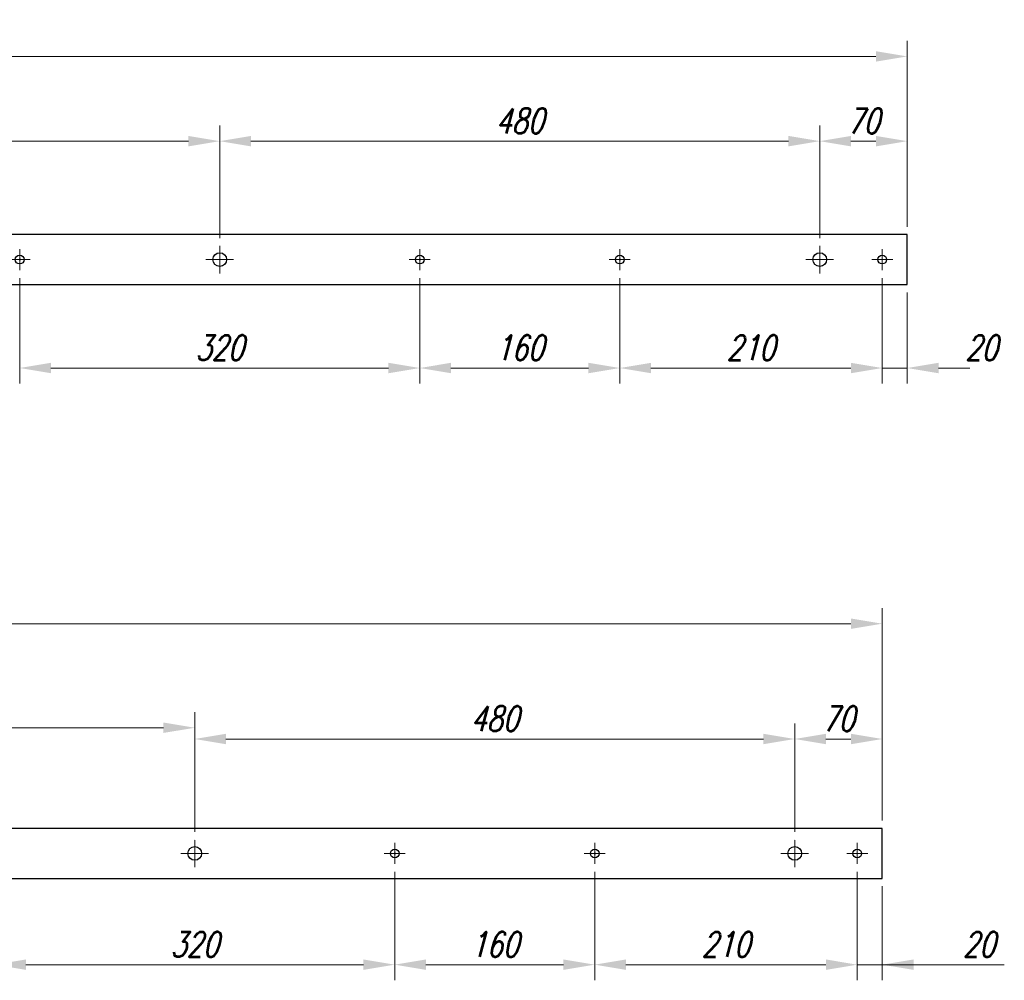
# Model space of a CAD drawing. Header units: millimetres. Extents: x -176817 to 571382, y -58489 to 156123.
# Tile 129 of 256: x -67637 to -66849, y 98834 to 99603. Entities that reach past the tile are written whole.
import ezdxf

# ---------------------------------------------------------------- set-up
doc = ezdxf.new("R2010")
doc.units = ezdxf.units.MM
doc.header["$LTSCALE"] = 0.2
for name, pattern in [('AM_ISO08W050', [18, 12, -1.5, 3, -1.5]), ('AM_ISO08W050x2', [9, 6, -0.75, 1.5, -0.75]), ('DASHDOT', [25.4, 12.7, -6.35, 0, -6.35])]:
    doc.linetypes.add(name, pattern=pattern)
doc.layers.get('Defpoints').update_dxf_attribs({"lineweight": 13})
for name, color, linetype, lineweight in [('-AAA Otw nowe 1', 64, 'DASHDOT', 18), ('-AAA Siatka', 20, 'Continuous', 40), ('-AAA Widok', 2, 'Continuous', 30), ('-AAA Wymiar', 1, 'Continuous', 18), ('AM_7', 4, 'AM_ISO08W050', 13)]:
    doc.layers.add(name, color=color, linetype=linetype, lineweight=lineweight)
doc.layers.get('-AAA Otw nowe 1').off()
doc.styles.add('WYMIARY', font='ROMANS.shx', dxfattribs={"width": 0.75, "oblique": 15})
doc.dimstyles.new('1 do 10', dxfattribs={"dimscale": 10, "dimtxt": 2, "dimasz": 2.5, "dimexe": 1.25, "dimexo": 0.625, "dimtad": 1, "dimdec": 1, "dimtxsty": 'WYMIARY', "dimcen": 2.5, "dimclrd": 256, "dimclre": 256, "dimclrt": 5, "dimadec": 0, "dimazin": 0, "dimtfac": 1, "dimtdec": 1, "dimtmove": 0, "dimatfit": 3, "dimfxl": 1.25, "dimlwd": -1, "dimlwe": -1, "dimarcsym": 0})

# ---------------------------------------------------------------- blocks, each defined once
blk = doc.blocks.new('PŁ D-9-2')
at = {"layer": '-AAA Siatka'}
for p in [(20, -60), (20, -270), (20, -430), (20, -750), (20, -910), (20, -1230), (20, -1390)]:
    blk.add_point(p, dxfattribs=at)
at = {"layer": '-AAA Widok'}
blk.add_lwpolyline([(0, -1620), (40, -1620), (40, 0), (0, 0)], close=True, dxfattribs=at)
for centre, radius in [((20, -60), 3.5), ((20, -110), 5.5), ((20, -270), 3.5), ((20, -430), 3.5), ((20, -590), 5.5), ((20, -750), 3.5), ((20, -910), 3.5), ((20, -1070), 5.5), ((20, -1230), 3.5), ((20, -1390), 3.5), ((20, -1550), 5.5), ((20, -1600), 3.5)]:
    blk.add_circle(centre, radius, dxfattribs=at)
at = {"layer": 'AM_7', "linetype": 'AM_ISO08W050x2'}
for p, q in [((20, -60), (20, -51.5)), ((20, -60), (11.5, -60)), ((20, -60), (28.5, -60)), ((20, -60), (20, -68.5)), ((20, -110), (20, -99)), ((20, -110), (9, -110)), ((20, -110), (31, -110)), ((20, -110), (20, -121)), ((20, -270), (20, -261.5)), ((20, -270), (11.5, -270)), ((20, -270), (28.5, -270)), ((20, -270), (20, -278.5)), ((20, -430), (20, -421.5)), ((20, -430), (11.5, -430)), ((20, -430), (28.5, -430)), ((20, -430), (20, -438.5)), ((20, -590), (20, -579)), ((20, -590), (9, -590)), ((20, -590), (31, -590)), ((20, -590), (20, -601)), ((20, -750), (20, -741.5)), ((20, -750), (11.5, -750)), ((20, -750), (28.5, -750)), ((20, -750), (20, -758.5)), ((20, -910), (20, -901.5)), ((20, -910), (11.5, -910)), ((20, -910), (28.5, -910)), ((20, -910), (20, -918.5)), ((20, -1070), (20, -1059)), ((20, -1070), (9, -1070)), ((20, -1070), (31, -1070)), ((20, -1070), (20, -1081)), ((20, -1230), (20, -1221.5)), ((20, -1230), (11.5, -1230)), ((20, -1230), (28.5, -1230)), ((20, -1230), (20, -1238.5)), ((20, -1390), (20, -1381.5)), ((20, -1390), (11.5, -1390)), ((20, -1390), (28.5, -1390)), ((20, -1390), (20, -1398.5)), ((20, -1550), (20, -1539)), ((20, -1550), (9, -1550)), ((20, -1550), (31, -1550)), ((20, -1550), (20, -1561)), ((20, -1600), (20, -1591.5)), ((20, -1600), (11.5, -1600)), ((20, -1600), (28.5, -1600)), ((20, -1600), (20, -1608.5))]:
    blk.add_line(p, q, dxfattribs=at)
blk = doc.blocks.new('PŁ D-9-1')
at = {"layer": '-AAA Siatka'}
for p in [(20, -40), (20, -250), (20, -410), (20, -730), (20, -890), (20, -1210), (20, -1370)]:
    blk.add_point(p, dxfattribs=at)
at = {"layer": '-AAA Widok'}
blk.add_lwpolyline([(0, -1600), (40, -1600), (40, 0), (0, 0)], close=True, dxfattribs=at)
for centre, radius in [((20, -40), 3.5), ((20, -90), 5.5), ((20, -250), 3.5), ((20, -410), 3.5), ((20, -570), 5.5), ((20, -730), 3.5), ((20, -890), 3.5), ((20, -1050), 5.5), ((20, -1210), 3.5), ((20, -1370), 3.5), ((20, -1530), 5.5), ((20, -1580), 3.5)]:
    blk.add_circle(centre, radius, dxfattribs=at)
at = {"layer": 'AM_7', "linetype": 'AM_ISO08W050x2'}
for p, q in [((20, -40), (20, -31.5)), ((20, -40), (11.5, -40)), ((20, -40), (28.5, -40)), ((20, -40), (20, -48.5)), ((20, -90), (20, -79)), ((20, -90), (9, -90)), ((20, -90), (31, -90)), ((20, -90), (20, -101)), ((20, -250), (20, -241.5)), ((20, -250), (11.5, -250)), ((20, -250), (28.5, -250)), ((20, -250), (20, -258.5)), ((20, -410), (20, -401.5)), ((20, -410), (11.5, -410)), ((20, -410), (28.5, -410)), ((20, -410), (20, -418.5)), ((20, -570), (20, -559)), ((20, -570), (9, -570)), ((20, -570), (31, -570)), ((20, -570), (20, -581)), ((20, -730), (20, -721.5)), ((20, -730), (11.5, -730)), ((20, -730), (28.5, -730)), ((20, -730), (20, -738.5)), ((20, -890), (20, -881.5)), ((20, -890), (11.5, -890)), ((20, -890), (28.5, -890)), ((20, -890), (20, -898.5)), ((20, -1050), (20, -1039)), ((20, -1050), (9, -1050)), ((20, -1050), (31, -1050)), ((20, -1050), (20, -1061)), ((20, -1210), (20, -1201.5)), ((20, -1210), (11.5, -1210)), ((20, -1210), (28.5, -1210)), ((20, -1210), (20, -1218.5)), ((20, -1370), (20, -1361.5)), ((20, -1370), (11.5, -1370)), ((20, -1370), (28.5, -1370)), ((20, -1370), (20, -1378.5)), ((20, -1530), (20, -1519)), ((20, -1530), (9, -1530)), ((20, -1530), (31, -1530)), ((20, -1530), (20, -1541)), ((20, -1580), (20, -1571.5)), ((20, -1580), (11.5, -1580)), ((20, -1580), (28.5, -1580)), ((20, -1580), (20, -1588.5))]:
    blk.add_line(p, q, dxfattribs=at)
blk = doc.blocks.new('*D522')
at = {"layer": '-AAA Wymiar', "transparency": 16777216}
for p, q in [((-67956.72, 99428.2), (-67956.72, 99518.19)), ((-67476.72, 99428.2), (-67476.72, 99518.19)), ((-67931.72, 99505.69), (-67501.72, 99505.69))]:
    blk.add_line(p, q, dxfattribs=at)
for points in [[(-67931.72, 99509.86), (-67931.72, 99501.52), (-67956.72, 99505.69)], [(-67501.72, 99509.86), (-67501.72, 99501.52), (-67476.72, 99505.69)]]:
    blk.add_solid(points, dxfattribs=at)
at = {"layer": 'Defpoints', "color": 0, "transparency": 16777216}
for p in [(-67476.72, 99505.69), (-67956.72, 99421.95), (-67476.72, 99421.95)]:
    blk.add_point(p, dxfattribs=at)
at = {"layer": '-AAA Wymiar', "color": 5, "transparency": 16777216, "insert": (-67716.72, 99521.94), "char_height": 20, "attachment_point": 5, "style": 'WYMIARY'}
blk.add_mtext('480', dxfattribs=at)
blk = doc.blocks.new('*D523')
at = {"layer": '-AAA Wymiar', "transparency": 16777216}
for p, q in [((-67476.72, 99428.2), (-67476.72, 99518.19)), ((-66996.72, 99428.2), (-66996.72, 99518.19)), ((-67451.72, 99505.69), (-67021.72, 99505.69))]:
    blk.add_line(p, q, dxfattribs=at)
for points in [[(-67451.72, 99509.86), (-67451.72, 99501.52), (-67476.72, 99505.69)], [(-67021.72, 99509.86), (-67021.72, 99501.52), (-66996.72, 99505.69)]]:
    blk.add_solid(points, dxfattribs=at)
at = {"layer": 'Defpoints', "color": 0, "transparency": 16777216}
for p in [(-66996.72, 99505.69), (-67476.72, 99421.95), (-66996.72, 99421.95)]:
    blk.add_point(p, dxfattribs=at)
at = {"layer": '-AAA Wymiar', "color": 5, "transparency": 16777216, "insert": (-67236.72, 99521.94), "char_height": 20, "attachment_point": 5, "style": 'WYMIARY'}
blk.add_mtext('480', dxfattribs=at)
blk = doc.blocks.new('*D524')
at = {"layer": '-AAA Wymiar', "transparency": 16777216}
for p, q in [((-66996.72, 99428.2), (-66996.72, 99518.19)), ((-66926.72, 99437.2), (-66926.72, 99518.19)), ((-66971.72, 99505.69), (-66951.72, 99505.69))]:
    blk.add_line(p, q, dxfattribs=at)
for points in [[(-66971.72, 99509.86), (-66971.72, 99501.52), (-66996.72, 99505.69)], [(-66951.72, 99509.86), (-66951.72, 99501.52), (-66926.72, 99505.69)]]:
    blk.add_solid(points, dxfattribs=at)
at = {"layer": 'Defpoints', "color": 0, "transparency": 16777216}
for p in [(-66926.72, 99505.69), (-66926.72, 99430.95), (-66996.72, 99421.95)]:
    blk.add_point(p, dxfattribs=at)
at = {"layer": '-AAA Wymiar', "color": 5, "transparency": 16777216, "insert": (-66961.72, 99521.94), "char_height": 20, "attachment_point": 5, "style": 'WYMIARY'}
blk.add_mtext('70', dxfattribs=at)
blk = doc.blocks.new('*D530')
at = {"layer": '-AAA Wymiar', "transparency": 16777216}
for p, q in [((-67636.72, 99396.2), (-67636.72, 99311.72)), ((-67316.72, 99396.2), (-67316.72, 99311.72)), ((-67611.72, 99324.22), (-67341.72, 99324.22))]:
    blk.add_line(p, q, dxfattribs=at)
for points in [[(-67611.72, 99328.39), (-67611.72, 99320.05), (-67636.72, 99324.22)], [(-67341.72, 99328.39), (-67341.72, 99320.05), (-67316.72, 99324.22)]]:
    blk.add_solid(points, dxfattribs=at)
at = {"layer": 'Defpoints', "color": 0, "transparency": 16777216}
for p in [(-67636.72, 99402.45), (-67316.72, 99402.45), (-67316.72, 99324.22)]:
    blk.add_point(p, dxfattribs=at)
at = {"layer": '-AAA Wymiar', "color": 5, "transparency": 16777216, "insert": (-67476.72, 99340.47), "char_height": 20, "attachment_point": 5, "style": 'WYMIARY'}
blk.add_mtext('320', dxfattribs=at)
blk = doc.blocks.new('*D531')
at = {"layer": '-AAA Wymiar', "transparency": 16777216}
for p, q in [((-67316.72, 99396.2), (-67316.72, 99311.72)), ((-67156.72, 99396.2), (-67156.72, 99311.72)), ((-67291.72, 99324.22), (-67181.72, 99324.22))]:
    blk.add_line(p, q, dxfattribs=at)
for points in [[(-67291.72, 99328.39), (-67291.72, 99320.05), (-67316.72, 99324.22)], [(-67181.72, 99328.39), (-67181.72, 99320.05), (-67156.72, 99324.22)]]:
    blk.add_solid(points, dxfattribs=at)
at = {"layer": 'Defpoints', "color": 0, "transparency": 16777216}
for p in [(-67316.72, 99402.45), (-67156.72, 99402.45), (-67156.72, 99324.22)]:
    blk.add_point(p, dxfattribs=at)
at = {"layer": '-AAA Wymiar', "color": 5, "transparency": 16777216, "insert": (-67236.72, 99340.47), "char_height": 20, "attachment_point": 5, "style": 'WYMIARY'}
blk.add_mtext('160', dxfattribs=at)
blk = doc.blocks.new('*D532')
at = {"layer": '-AAA Wymiar', "transparency": 16777216}
for p, q in [((-67156.72, 99396.2), (-67156.72, 99311.72)), ((-66946.72, 99396.2), (-66946.72, 99311.72)), ((-67131.72, 99324.22), (-66971.72, 99324.22))]:
    blk.add_line(p, q, dxfattribs=at)
for points in [[(-67131.72, 99328.39), (-67131.72, 99320.05), (-67156.72, 99324.22)], [(-66971.72, 99328.39), (-66971.72, 99320.05), (-66946.72, 99324.22)]]:
    blk.add_solid(points, dxfattribs=at)
at = {"layer": 'Defpoints', "color": 0, "transparency": 16777216}
for p in [(-67156.72, 99402.45), (-66946.72, 99402.45), (-66946.72, 99324.22)]:
    blk.add_point(p, dxfattribs=at)
at = {"layer": '-AAA Wymiar', "color": 5, "transparency": 16777216, "insert": (-67051.72, 99340.47), "char_height": 20, "attachment_point": 5, "style": 'WYMIARY'}
blk.add_mtext('210', dxfattribs=at)
blk = doc.blocks.new('*D533')
at = {"layer": '-AAA Wymiar', "transparency": 16777216}
for p, q in [((-66946.72, 99396.2), (-66946.72, 99311.72)), ((-66926.72, 99384.7), (-66926.72, 99311.72)), ((-66971.72, 99324.22), (-66996.72, 99324.22)), ((-66946.72, 99324.22), (-66926.72, 99324.22)), ((-66901.72, 99324.22), (-66876.72, 99324.22))]:
    blk.add_line(p, q, dxfattribs=at)
for points in [[(-66971.72, 99328.39), (-66971.72, 99320.05), (-66946.72, 99324.22)], [(-66901.72, 99328.39), (-66901.72, 99320.05), (-66926.72, 99324.22)]]:
    blk.add_solid(points, dxfattribs=at)
at = {"layer": 'Defpoints', "color": 0, "transparency": 16777216}
for p in [(-66946.72, 99402.45), (-66926.72, 99390.95), (-66926.72, 99324.22)]:
    blk.add_point(p, dxfattribs=at)
at = {"layer": '-AAA Wymiar', "color": 5, "transparency": 16777216, "insert": (-66867.33, 99340.47), "char_height": 20, "attachment_point": 5, "style": 'WYMIARY'}
blk.add_mtext('20', dxfattribs=at)
blk = doc.blocks.new('*D534')
at = {"layer": '-AAA Wymiar', "transparency": 16777216}
for p, q in [((-68546.72, 99437.2), (-68546.72, 99585.97)), ((-66926.72, 99437.2), (-66926.72, 99585.97)), ((-68521.72, 99573.47), (-66951.72, 99573.47))]:
    blk.add_line(p, q, dxfattribs=at)
for points in [[(-68521.72, 99577.64), (-68521.72, 99569.3), (-68546.72, 99573.47)], [(-66951.72, 99577.64), (-66951.72, 99569.3), (-66926.72, 99573.47)]]:
    blk.add_solid(points, dxfattribs=at)
at = {"layer": 'Defpoints', "color": 0, "transparency": 16777216}
for p in [(-66926.72, 99573.47), (-68546.72, 99430.95), (-66926.72, 99430.95)]:
    blk.add_point(p, dxfattribs=at)
at = {"layer": '-AAA Wymiar', "color": 5, "transparency": 16777216, "insert": (-67736.72, 99589.72), "char_height": 20, "attachment_point": 5, "style": 'WYMIARY'}
blk.add_mtext('1620', dxfattribs=at)
blk = doc.blocks.new('*D541')
at = {"layer": '-AAA Wymiar', "transparency": 16777216}
for p, q in [((-67976.72, 98962.2), (-67976.72, 99048.98)), ((-67496.72, 98953.2), (-67496.72, 99048.98)), ((-67951.72, 99036.48), (-67521.72, 99036.48))]:
    blk.add_line(p, q, dxfattribs=at)
for points in [[(-67951.72, 99040.65), (-67951.72, 99032.32), (-67976.72, 99036.48)], [(-67521.72, 99040.65), (-67521.72, 99032.32), (-67496.72, 99036.48)]]:
    blk.add_solid(points, dxfattribs=at)
at = {"layer": 'Defpoints', "color": 0, "transparency": 16777216}
for p in [(-67496.72, 99036.48), (-67976.72, 98955.95), (-67496.72, 98946.95)]:
    blk.add_point(p, dxfattribs=at)
at = {"layer": '-AAA Wymiar', "color": 5, "transparency": 16777216, "insert": (-67736.72, 99052.73), "char_height": 20, "attachment_point": 5, "style": 'WYMIARY'}
blk.add_mtext('480', dxfattribs=at)
blk = doc.blocks.new('*D542')
at = {"layer": '-AAA Wymiar', "transparency": 16777216}
for p, q in [((-67496.72, 98953.2), (-67496.72, 99039.98)), ((-67016.72, 98953.2), (-67016.72, 99039.98)), ((-67471.72, 99027.48), (-67041.72, 99027.48))]:
    blk.add_line(p, q, dxfattribs=at)
for points in [[(-67471.72, 99031.65), (-67471.72, 99023.32), (-67496.72, 99027.48)], [(-67041.72, 99031.65), (-67041.72, 99023.32), (-67016.72, 99027.48)]]:
    blk.add_solid(points, dxfattribs=at)
at = {"layer": 'Defpoints', "color": 0, "transparency": 16777216}
for p in [(-67016.72, 99027.48), (-67496.72, 98946.95), (-67016.72, 98946.95)]:
    blk.add_point(p, dxfattribs=at)
at = {"layer": '-AAA Wymiar', "color": 5, "transparency": 16777216, "insert": (-67256.72, 99043.73), "char_height": 20, "attachment_point": 5, "style": 'WYMIARY'}
blk.add_mtext('480', dxfattribs=at)
blk = doc.blocks.new('*D543')
at = {"layer": '-AAA Wymiar', "transparency": 16777216}
for p, q in [((-67016.72, 98953.2), (-67016.72, 99039.98)), ((-66946.72, 98962.2), (-66946.72, 99039.98)), ((-66991.72, 99027.48), (-66971.72, 99027.48))]:
    blk.add_line(p, q, dxfattribs=at)
for points in [[(-66991.72, 99031.65), (-66991.72, 99023.32), (-67016.72, 99027.48)], [(-66971.72, 99031.65), (-66971.72, 99023.32), (-66946.72, 99027.48)]]:
    blk.add_solid(points, dxfattribs=at)
at = {"layer": 'Defpoints', "color": 0, "transparency": 16777216}
for p in [(-66946.72, 99027.48), (-66946.72, 98955.95), (-67016.72, 98946.95)]:
    blk.add_point(p, dxfattribs=at)
at = {"layer": '-AAA Wymiar', "color": 5, "transparency": 16777216, "insert": (-66981.72, 99043.73), "char_height": 20, "attachment_point": 5, "style": 'WYMIARY'}
blk.add_mtext('70', dxfattribs=at)
blk = doc.blocks.new('*D549')
at = {"layer": '-AAA Wymiar', "transparency": 16777216}
for p, q in [((-67656.72, 98921.2), (-67656.72, 98834.46)), ((-67336.72, 98921.2), (-67336.72, 98834.46)), ((-67631.72, 98846.96), (-67361.72, 98846.96))]:
    blk.add_line(p, q, dxfattribs=at)
for points in [[(-67631.72, 98851.13), (-67631.72, 98842.8), (-67656.72, 98846.96)], [(-67361.72, 98851.13), (-67361.72, 98842.8), (-67336.72, 98846.96)]]:
    blk.add_solid(points, dxfattribs=at)
at = {"layer": 'Defpoints', "color": 0, "transparency": 16777216}
for p in [(-67656.72, 98927.45), (-67336.72, 98927.45), (-67336.72, 98846.96)]:
    blk.add_point(p, dxfattribs=at)
at = {"layer": '-AAA Wymiar', "color": 5, "transparency": 16777216, "insert": (-67496.72, 98863.21), "char_height": 20, "attachment_point": 5, "style": 'WYMIARY'}
blk.add_mtext('320', dxfattribs=at)
blk = doc.blocks.new('*D550')
at = {"layer": '-AAA Wymiar', "transparency": 16777216}
for p, q in [((-67336.72, 98921.2), (-67336.72, 98834.46)), ((-67176.72, 98921.2), (-67176.72, 98834.46)), ((-67311.72, 98846.96), (-67201.72, 98846.96))]:
    blk.add_line(p, q, dxfattribs=at)
for points in [[(-67311.72, 98851.13), (-67311.72, 98842.8), (-67336.72, 98846.96)], [(-67201.72, 98851.13), (-67201.72, 98842.8), (-67176.72, 98846.96)]]:
    blk.add_solid(points, dxfattribs=at)
at = {"layer": 'Defpoints', "color": 0, "transparency": 16777216}
for p in [(-67336.72, 98927.45), (-67176.72, 98927.45), (-67176.72, 98846.96)]:
    blk.add_point(p, dxfattribs=at)
at = {"layer": '-AAA Wymiar', "color": 5, "transparency": 16777216, "insert": (-67256.72, 98863.21), "char_height": 20, "attachment_point": 5, "style": 'WYMIARY'}
blk.add_mtext('160', dxfattribs=at)
blk = doc.blocks.new('*D551')
at = {"layer": '-AAA Wymiar', "transparency": 16777216}
for p, q in [((-67176.72, 98921.2), (-67176.72, 98834.46)), ((-66966.72, 98921.2), (-66966.72, 98834.46)), ((-67151.72, 98846.96), (-66991.72, 98846.96))]:
    blk.add_line(p, q, dxfattribs=at)
for points in [[(-67151.72, 98851.13), (-67151.72, 98842.8), (-67176.72, 98846.96)], [(-66991.72, 98851.13), (-66991.72, 98842.8), (-66966.72, 98846.96)]]:
    blk.add_solid(points, dxfattribs=at)
at = {"layer": 'Defpoints', "color": 0, "transparency": 16777216}
for p in [(-67176.72, 98927.45), (-66966.72, 98927.45), (-66966.72, 98846.96)]:
    blk.add_point(p, dxfattribs=at)
at = {"layer": '-AAA Wymiar', "color": 5, "transparency": 16777216, "insert": (-67071.72, 98863.21), "char_height": 20, "attachment_point": 5, "style": 'WYMIARY'}
blk.add_mtext('210', dxfattribs=at)
blk = doc.blocks.new('*D552')
at = {"layer": '-AAA Wymiar', "transparency": 16777216}
for p, q in [((-66966.72, 98921.2), (-66966.72, 98834.46)), ((-66946.72, 98909.7), (-66946.72, 98834.46)), ((-66991.72, 98846.96), (-67016.72, 98846.96)), ((-66966.72, 98846.96), (-66946.72, 98846.96)), ((-66966.72, 98846.96), (-66946.72, 98846.96)), ((-66849.08, 98846.96), (-66946.72, 98846.96)), ((-66921.72, 98846.96), (-66896.72, 98846.96))]:
    blk.add_line(p, q, dxfattribs=at)
for points in [[(-66991.72, 98851.13), (-66991.72, 98842.8), (-66966.72, 98846.96)], [(-66921.72, 98851.13), (-66921.72, 98842.8), (-66946.72, 98846.96)]]:
    blk.add_solid(points, dxfattribs=at)
at = {"layer": 'Defpoints', "color": 0, "transparency": 16777216}
for p in [(-66966.72, 98927.45), (-66946.72, 98915.95), (-66946.72, 98846.96)]:
    blk.add_point(p, dxfattribs=at)
at = {"layer": '-AAA Wymiar', "color": 5, "transparency": 16777216, "insert": (-66869.28, 98863.21), "char_height": 20, "attachment_point": 5, "style": 'WYMIARY'}
blk.add_mtext('20', dxfattribs=at)
blk = doc.blocks.new('*D553')
at = {"layer": '-AAA Wymiar', "transparency": 16777216}
for p, q in [((-68546.72, 98962.2), (-68546.72, 99132.22)), ((-66946.72, 98962.2), (-66946.72, 99132.22)), ((-68521.72, 99119.72), (-66971.72, 99119.72))]:
    blk.add_line(p, q, dxfattribs=at)
for points in [[(-68521.72, 99123.88), (-68521.72, 99115.55), (-68546.72, 99119.72)], [(-66971.72, 99123.88), (-66971.72, 99115.55), (-66946.72, 99119.72)]]:
    blk.add_solid(points, dxfattribs=at)
at = {"layer": 'Defpoints', "color": 0, "transparency": 16777216}
for p in [(-66946.72, 99119.72), (-68546.72, 98955.95), (-66946.72, 98955.95)]:
    blk.add_point(p, dxfattribs=at)
at = {"layer": '-AAA Wymiar', "color": 5, "transparency": 16777216, "insert": (-67746.72, 99135.97), "char_height": 20, "attachment_point": 5, "style": 'WYMIARY'}
blk.add_mtext('1600', dxfattribs=at)

msp = doc.modelspace()

# ---------------------------------------------------------------- block references
at = {"layer": '-AAA Otw nowe 1', "rotation": 90}
for name, p in [('PŁ D-9-2', (-68546.7169, 99390.9508)), ('PŁ D-9-1', (-68546.7169, 98915.9508))]:
    msp.add_blockref(name, p, dxfattribs=at)

# ---------------------------------------------------------------- dimensions: what is measured, and where the dimension line sits
at = {"layer": '-AAA Wymiar'}
for base, p1, p2, picture, middle in [((-66926.7169, 99573.4685), (-68546.7169, 99430.9508), (-66926.7169, 99430.9508), '*D534', (-67736.7169, 99589.7185)), ((-66946.7169, 99119.7168), (-68546.7169, 98955.9508), (-66946.7169, 98955.9508), '*D553', (-67746.7169, 99135.9668))]:
    dim = msp.add_linear_dim(base=base, p1=p1, p2=p2, dimstyle='1 do 10', dxfattribs=at)
    dim.commit()
    dim.dimension.update_dxf_attribs({"geometry": picture, "text_midpoint": middle})
for base, p1, p2, picture, middle in [((-67476.7169, 99505.6895), (-67956.7169, 99421.9508), (-67476.7169, 99421.9508), '*D522', (-67716.7169, 99521.9395)), ((-66996.7169, 99505.6895), (-67476.7169, 99421.9508), (-66996.7169, 99421.9508), '*D523', (-67236.7169, 99521.9395)), ((-66926.7169, 99505.6895), (-66996.7169, 99421.9508), (-66926.7169, 99430.9508), '*D524', (-66961.7169, 99521.9395)), ((-67316.7169, 99324.221), (-67636.7169, 99402.4508), (-67316.7169, 99402.4508), '*D530', (-67476.7169, 99340.471)), ((-67156.7169, 99324.221), (-67316.7169, 99402.4508), (-67156.7169, 99402.4508), '*D531', (-67236.7169, 99340.471)), ((-66946.7169, 99324.221), (-67156.7169, 99402.4508), (-66946.7169, 99402.4508), '*D532', (-67051.7169, 99340.471)), ((-67496.7169, 99036.4846), (-67976.7169, 98955.9508), (-67496.7169, 98946.9508), '*D541', (-67736.7169, 99052.7346)), ((-67016.7169, 99027.4846), (-67496.7169, 98946.9508), (-67016.7169, 98946.9508), '*D542', (-67256.7169, 99043.7346)), ((-66946.7169, 99027.4846), (-67016.7169, 98946.9508), (-66946.7169, 98955.9508), '*D543', (-66981.7169, 99043.7346)), ((-67336.7169, 98846.9632), (-67656.7169, 98927.4508), (-67336.7169, 98927.4508), '*D549', (-67496.7169, 98863.2132)), ((-67176.7169, 98846.9632), (-67336.7169, 98927.4508), (-67176.7169, 98927.4508), '*D550', (-67256.7169, 98863.2132)), ((-66966.7169, 98846.9632), (-67176.7169, 98927.4508), (-66966.7169, 98927.4508), '*D551', (-67071.7169, 98863.2132))]:
    dim = msp.add_linear_dim(base=base, p1=p1, p2=p2, dimstyle='1 do 10', override={"dimtmove": 1}, dxfattribs=at)
    dim.commit()
    dim.dimension.update_dxf_attribs({"geometry": picture, "text_midpoint": middle})
for base, p1, p2, picture, middle in [((-66926.7169, 99324.221), (-66946.7169, 99402.4508), (-66926.7169, 99390.9508), '*D533', (-66867.3283, 99324.221)), ((-66946.7169, 98846.9632), (-66966.7169, 98927.4508), (-66946.7169, 98915.9508), '*D552', (-66869.2846, 98846.9632))]:
    dim = msp.add_linear_dim(base=base, p1=p1, p2=p2, dimstyle='1 do 10', override={"dimtmove": 1}, dxfattribs=at)
    dim.commit()
    dim.dimension.update_dxf_attribs({"geometry": picture, "text_midpoint": middle, "dimtype": 160})

doc.saveas('drawing.dxf')
